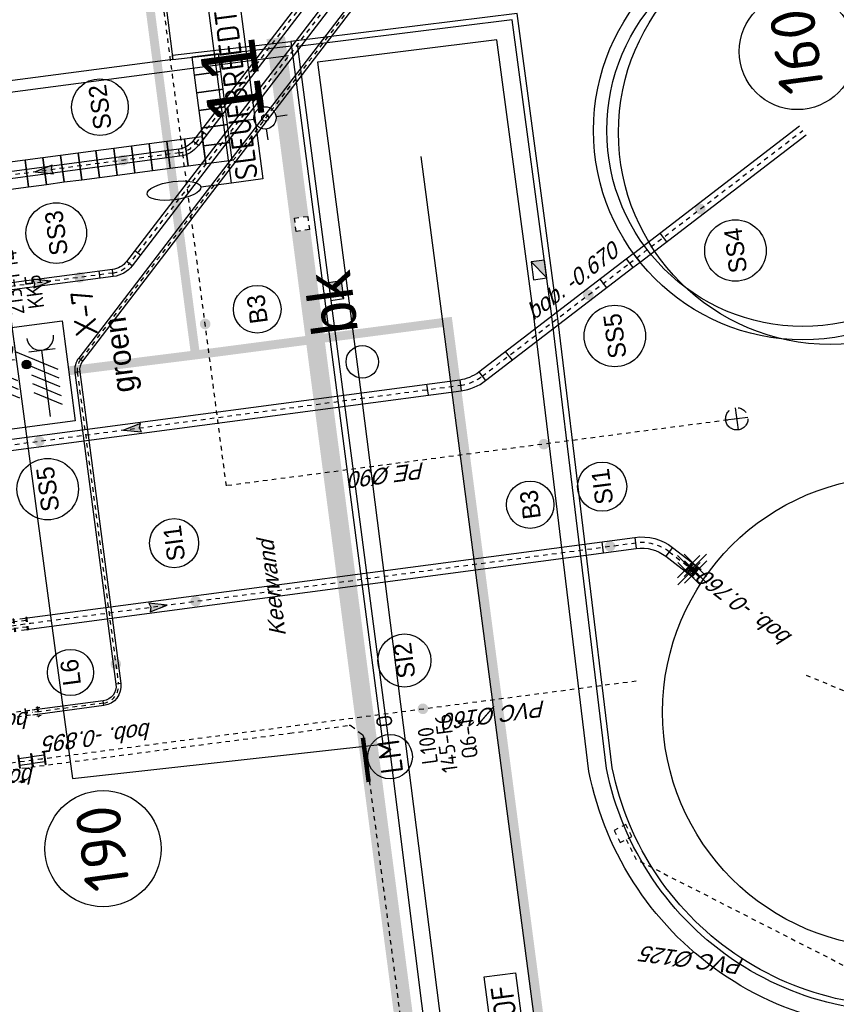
# Model space of a CAD drawing. Header units: metres. Extents: x 118052 to 118564, y 454784 to 455719.
# Tile 67 of 160: x 118256 to 118274, y 455247 to 455269. Entities that reach past the tile are written whole.
import ezdxf
from ezdxf.enums import TextEntityAlignment as Align

# ---------------------------------------------------------------- set-up
doc = ezdxf.new("R2010")
doc.units = ezdxf.units.M
doc.header["$LTSCALE"] = 0.5
doc.header["$PDMODE"] = 3
doc.header["$PDSIZE"] = 0.25
for name, pattern in [('AM_ISO08W050', [18, 12, -1.5, 3, -1.5]), ('CENTER', [2, 1.25, -0.25, 0.25, -0.25]), ('DASHED', [19.05, 12.7, -6.35]), ('HIDDEN2', [4.7625, 3.175, -1.5875]), ('Tauw_L_Center2', [6.499, 4, -0.833, 0.833, -0.833]), ('Tauw_L_Center3', [4.338, 2.66, -0.556, 0.556, -0.566]), ('Tauw_Stramien', [13, 8, -1.67, 1.66, -1.67])]:
    doc.linetypes.add(name, pattern=pattern)
for name, color, linetype in [('0H', 6, 'CENTER'), ('0Hu1', 6, 'Continuous'), ('_gebouwen', 7, 'Continuous'), ('_grastegel 40x60', 252, 'Continuous'), ('_molgoot', 7, 'Continuous'), ('_ob10', 7, 'Continuous'), ('_straatkolk', 7, 'Continuous'), ('_tb13', 7, 'Continuous'), ('A06-001-01', 7, 'Continuous'), ('BHV plan', 7, 'Continuous'), ('EL6221--', 6, 'Continuous'), ('EL6222--', 6, 'Continuous'), ('EL6312--', 6, 'Continuous'), ('EL_N_A_EB00----REVISIE~-_-----', 1, 'Continuous'), ('GRAAFWERKZAAMHEDEN', 6, 'Continuous'), ('KABELLOOP', 6, 'Continuous'), ('Koningsstal VIEUWPORT', 254, 'Continuous'), ('LBH-COLASIT', 6, 'HIDDEN2'), ('M01', 6, 'Continuous'), ('ME_N_D_EB00----hollandia~-_-----', 135, 'Continuous'), ('MOF', 6, 'Continuous'), ('TOPOD25', 6, 'Continuous'), ('ZU_B_-_AL999---LR_pvc125_sdr00__18_^200~N_-----', 1, 'Continuous'), ('ZU_B_-_EL995---LO_pvc125_sdr00~H_-----', 1, 'Tauw_L_Center2'), ('ZU_B_-_EL995---LR_pvc125_vbr11~H_-----', 1, 'Tauw_L_Center2'), ('ZU_N_-_AB00--E-BETON__18_^200~-_-----', 7, 'Continuous'), ('ZU_N_-_AL999---LB_PE-90_sdr00__18_^200~-_-----', 7, 'Continuous'), ('ZU_N_-_AL999---LB_PE-90_sdr00__20_^200~M_-----', 7, 'Continuous'), ('ZU_N_-_AL999---LK_pvc125_sdr34__18_^200~-_-----', 7, 'Continuous'), ('ZU_N_-_AL999---LL_PE-110_pgr17__18_^200~N_-----', 7, 'Continuous'), ('ZU_N_-_AL999---LL_PE-110_pgr17__20_^200~M_-----', 7, 'Continuous'), ('ZU_N_-_AL999---LL_pvc250_zgr34__18_^200~N_-----', 7, 'Continuous'), ('ZU_N_-_AL999---LL_pvc250_zgr34__20_^200~M_-----', 7, 'Continuous'), ('ZU_N_-_AL999---LSIpvc160_sdr34__18_^200~-_-----', 7, 'Continuous'), ('ZU_N_-_AL999---LSIpvc160_sdr34__18_^200~N_-----', 7, 'Continuous'), ('ZU_N_-_AL999---LSIpvc160_sdr34__20_^200~M_-----', 7, 'Continuous'), ('ZU_N_-_AL999---LSSpvc160_pgr34__20_^200~M_-----', 7, 'Continuous'), ('ZU_N_-_AL999---LSSpvc160_vgr11__20_^200~M_-----', 7, 'Continuous'), ('ZU_N_-_EL999---LB_PE-90_sdr00~H_-----', 2, 'Tauw_L_Center2'), ('ZU_N_-_EL999---LK_pvc125_sdr34~H_-----', 2, 'Tauw_L_Center2'), ('ZU_N_-_EL999---LL_PE-110_pgr17~H_-----', 2, 'Tauw_L_Center2'), ('ZU_N_-_EL999---LL_PE-110_pgr17~W_-----', 15, 'Continuous'), ('ZU_N_-_EL999---LL_pvc250_pgr34~H_-----', 2, 'Tauw_L_Center2'), ('ZU_N_-_EL999---LL_pvc250_pgr34~W_-----', 2, 'Continuous'), ('ZU_N_-_EL999---LL_pvc250_zgr34~H_-----', 2, 'Tauw_L_Center2'), ('ZU_N_-_EL999---LL_pvc250_zgr34~W_-----', 2, 'Continuous'), ('ZU_N_-_EL999---LSipvc160_sdr34~H_-----', 2, 'Tauw_L_Center2'), ('ZU_N_-_EL999---LSSpvc160_pgr34~H_-----', 2, 'Tauw_L_Center2'), ('ZU_N_-_EL999---LSSpvc160_pgr34~W_-----', 8, 'Continuous'), ('ZU_N_-_EL999---LSSpvc160_vgr11~H_-----', 2, 'Tauw_L_Center2'), ('ZU_N_-_EL999---LSSpvc160_vgr11~W_-----', 8, 'Continuous'), ('ZU_N_-_EL999---SYM_HYDRANT~-_002--', 2, 'Tauw_L_Center2'), ('ZU_N_-_EL999---SYM_STRAATKOLK~-_----c', 7, 'Tauw_L_Center2'), ('ZU_N_-_JB00----ZME_tekst__25_^200~-_-----', 7, 'Continuous'), ('ZU_N_-_ML999---LB_PE-90_sdr00__20_^200~M_-----', 7, 'Continuous'), ('ZU_N_-_ML999---LL_PE-110_pgr17__20_^200~M_-----', 7, 'Continuous'), ('ZU_N_-_ML999---LL_pvc250_zgr34__20_^200~M_-----', 7, 'Continuous'), ('ZU_N_-_ML999---LS_pvc160_pgr34~-_-----', 7, 'Tauw_L_Center2'), ('ZU_N_-_ML999---LS_pvc160_zgr34~-_-----', 7, 'Tauw_L_Center3'), ('ZU_N_-_ML999---LSipvc160_pgr34~-_-----', 7, 'Tauw_L_Center3'), ('ZU_N_-_ML999---LSIpvc160_sdr34__20_^200~M_-----', 7, 'Continuous'), ('ZU_N_-_ML999---LSSpvc160_pgr34__20_^200~M_-----', 7, 'Continuous'), ('ZU_N_-_ML999---LSSpvc160_vgr11__20_^200~M_-----', 7, 'Continuous'), ('ZU_N_A_EL999---L__GY-AFSLUITER-125_pn10~W_-----', 8, 'Continuous'), ('ZU_N_A_HV02----molgoot ov betonstraatsteen~v_-----', 253, 'Continuous'), ('ZU_N_D_EB00--E-BETON~-_-----', 7, 'Continuous'), ('ZU_N_N_-B00----ONDERDEEL~C_-----', 7, 'Tauw_Stramien')]:
    doc.layers.add(name, color=color, linetype=linetype)
doc.layers.add('AM_7', color=6, linetype='AM_ISO08W050', lineweight=25)
doc.styles.add('BURO-018', font='Isocp.shx', dxfattribs={"height": 360})
doc.styles.add('BURO-025', font='Isocp.shx', dxfattribs={"height": 500})
doc.styles.add('ISOCPEUR', font='isocpeur.ttf', dxfattribs={"height": 2.5})
doc.styles.add('ROMANS', font='tcb_ltype.shx')
doc.styles.add('TAUW-ISOCP', font='tcb_isocp.shx')
doc.styles.add('tcb_isocp', font='tcb_isocp.shx')

# ---------------------------------------------------------------- blocks, each defined once
blk = doc.blocks.new('*U9')
at = {"layer": '_straatkolk'}
blk.add_hatch(color=256, dxfattribs=at).paths.add_polyline_path([(0.2, -0.15), (0.2, 0.15), (-0.2, -0.15)])
blk.add_lwpolyline([(0.2, -0.15), (0.2, 0.15), (-0.2, 0.15), (-0.2, -0.15)], close=True, dxfattribs=at)
blk.add_lwpolyline([(-0.2, -0.15), (0.2, 0.15)], dxfattribs=at)
blk = doc.blocks.new('meAF125T-Z')
for p, q in [((-200, 92), (-197, 95)), ((-200, -91), (-200, 92)), ((-197, -94), (-197, 95)), ((-181, 125), (-181, -125)), ((-177, 79), (-148, 70)), ((-52, 70), (-23, 79)), ((-19, 125), (-3, 125)), ((-19, -125), (-19, 125)), ((-3, 125), (-3, 95)), ((-3, 95), (0, 92)), ((-3, 95), (-3, -94)), ((0, 92), (0, -91)), ((-197, -94), (-200, -91)), ((-197, -125), (-197, -94)), ((-181, -125), (-197, -125)), ((-148, -70), (-177, -79)), ((-23, -79), (-52, -70)), ((-3, -125), (-19, -125)), ((0, -91), (-3, -94)), ((-3, -94), (-3, -125))]:
    blk.add_line(p, q)
at = {"linetype": 'Continuous'}
for p, q in [((-181, 125), (-197, 125)), ((-197, 95), (-197, 125)), ((-148, 0), (-148, 70)), ((-148, 0), (-148, -70)), ((-52, 0), (-52, 70)), ((-52, 0), (-52, -70))]:
    blk.add_line(p, q, dxfattribs=at)
blk.add_lwpolyline([(-115, 15), (-85, 15), (-85, -15), (-115, -15)], close=True, dxfattribs=at)
for centre, start, end in [((-175, 85), 180, 254.3205), ((-25, 85), 285.6795, 0), ((-175, -85), 105.6795, 180), ((-25, -85), 0, 74.3205)]:
    blk.add_arc(centre, 6, start, end)
for centre, radius, start, end in [((-100, 70), 47.5, 0, 180), ((-100, 0), 42.9, 79.9391, 199.9391), ((-100, 0), 42.9, 319.9391, 79.9391), ((-100, -70), 47.5, 180, 0), ((-100, 0), 42.9, 199.9391, 319.9391)]:
    blk.add_arc(centre, radius, start, end, dxfattribs=at)
for p in [(-200, 0), (-100, 118), (0, 0), (-100, -117)]:
    blk.add_point(p, dxfattribs=at)
blk = doc.blocks.new('M01')
for points in [[(0, 0.5), (0, 1)], [(-1, 0), (-0.5, 0)], [(0.5, 0), (1, 0)], [(0, -0.5), (0, -1)]]:
    blk.add_lwpolyline(points)
for radius in [0.5, 0.15]:
    blk.add_circle((0, 0), radius)
blk = doc.blocks.new('66')
at = {"linetype": 'Continuous'}
blk.add_circle((0, 0), 0.365, dxfattribs=at)
at = {"linetype": 'Continuous', "style": 'ROMANS'}
blk.add_text('bk', height=1, dxfattribs=at).set_placement((0.683, 0))
blk = doc.blocks.new('M150600')
for p, q in [((-150, 142.5), (-150, -142.5)), ((-131, 142.5), (-150, 142.5)), ((-131, 142.5), (-131, -142.5)), ((-131, 75), (140.5, 75)), ((140.5, 142.5), (140.5, -142.5)), ((159.5, 142.5), (140.5, 142.5)), ((159.5, 142.5), (159.5, -142.5)), ((431, 75), (159.5, 75)), ((431, 142.5), (431, -142.5)), ((450, 142.5), (431, 142.5)), ((450, 142.5), (450, -142.5)), ((-131, -142.5), (-150, -142.5)), ((-131, -75), (140.5, -75)), ((159.5, -142.5), (140.5, -142.5)), ((431, -75), (159.5, -75)), ((450, -142.5), (431, -142.5))]:
    blk.add_line(p, q)
blk = doc.blocks.new('knie90-DN25la')
at = {"color": 0, "linetype": 'ByBlock'}
for p, q in [((18, 14), (-18, 14)), ((0, -39), (0, 32))]:
    blk.add_line(p, q, dxfattribs=at)
for p, q in [((-17, -30), (-17, 7)), ((17, -30), (17, 7)), ((-1, -30), (-18, -30)), ((-18, -39), (-18, -30)), ((18, -39), (-18, -39)), ((-1, -39), (-1, -5)), ((1, -39), (1, -5)), ((18, -30), (1, -30)), ((18, -39), (18, -30))]:
    blk.add_line(p, q)
for radius in [18.2, 16.9]:
    blk.add_circle((0, 14), radius)
blk = doc.blocks.new('slibverwerkingsgebouw')
blk.add_circle((50, 400), 25)
at = {"layer": '0H'}
for p, q in [((499, 1821), (500, -150)), ((3549, 1411), (3550, -267))]:
    blk.add_line(p, q, dxfattribs=at)
at = {"layer": 'AM_7'}
blk.add_line((50, 400), (46, 5452), dxfattribs=at)
at = {"layer": 'LBH-COLASIT'}
for p, q in [((1501, -149), (1501, 354)), ((1611, -149), (1611, 354)), ((1451, 148), (1451, 154)), ((1661, 154), (1451, 154)), ((1661, 148), (1451, 148)), ((1661, 148), (1661, 154)), ((1666, -116), (1446, -117)), ((1446, -132), (1446, -117)), ((1666, -131), (1446, -132)), ((1466, -187), (1466, -89)), ((1556, -156), (1556, -26)), ((1646, -184), (1646, -90)), ((1666, -131), (1666, -116))]:
    blk.add_line(p, q, dxfattribs=at)
at = {"layer": '0H', "color": 1, "linetype": 'CENTER', "rotation": 270.0390618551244}
blk.add_blockref('M150600', (3550, 302), dxfattribs=at)
at = {"layer": '0Hu1', "color": 1, "linetype": 'CENTER', "rotation": 180.0390652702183}
blk.add_blockref('knie90-DN25la', (50, 414), dxfattribs=at)
at = {"layer": '0Hu1', "rotation": 270.0390618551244}
blk.add_blockref('M150600', (500, 300), dxfattribs=at)
blk = doc.blocks.new('zuhydrt1')
for p, q in [((0, -0.5), (0, 0.504)), ((-0.5, 0), (0.5, 0))]:
    blk.add_line(p, q)
at = {"color": 15}
blk.add_line((0, -0.5), (0, -0.5), dxfattribs=at)
blk.add_line((0, -0.5), (0, -0.5), dxfattribs=at)
blk.add_circle((0, 0), 0.5)
blk = doc.blocks.new('E00416')
at = {"color": 0, "linetype": 'Continuous'}
for p, q in [((-3, 7.98), (-3, 5.48)), ((-3, 6.73), (1.5, 4.13)), ((-1.5, 6.5), (1.5, 6.5)), ((0, 1), (0, 6.5)), ((1.5, 3.13), (-1.5, 4.87)), ((1.5, 2.13), (-1.5, 3.87))]:
    blk.add_line(p, q, dxfattribs=at)
at = {"color": 0, "linetype": 'Continuous', "const_width": 0.5}
blk.add_lwpolyline([(-1.68, 5.12, 1), (-2.18, 5.12, 1)], format="xyb", close=True, dxfattribs=at)
at = {"color": 0, "linetype": 'Continuous'}
blk.add_circle((-1.93, 5.12), 0.5, dxfattribs=at)
blk.add_arc((0, 8), 1.5, 180, 0, dxfattribs=at)
at = {"color": 0, "linetype": 'Continuous', "style": 'BURO-018', "flags": 1}
blk.add_attdef('E_MATCODE', text='', height=1.8, rotation=262.5837, dxfattribs=at).set_placement((-436086809.67, 176092602.94), align=Align.MIDDLE)
at = {"color": 0, "linetype": 'Continuous', "style": 'BURO-018'}
for tag, p in [('E_GKAST', (0, 13)), ('E_GROEP', (0, 10)), ('E_SGROEP', (4.5, 10))]:
    blk.add_attdef(tag, text='', height=1.8, dxfattribs=at).set_placement(p, align=Align.MIDDLE)
at = {"color": 0, "linetype": 'Continuous', "style": 'BURO-018', "flags": 1}
blk.add_attdef('E_VERMCODE', text='', height=1.8, dxfattribs=at).set_placement((13, 10), align=Align.MIDDLE)
blk = doc.blocks.new('111304D')
at = {"color": 0, "linetype": 'Continuous'}
for p, q in [((-3, 9.98), (-3, 7.48)), ((-3, 8.73), (1.5, 6.13)), ((-1.5, 8.5), (1.5, 8.5)), ((0, 1), (0, 8.5)), ((1.5, 5.13), (-1.5, 6.87)), ((1.5, 4.13), (-1.5, 5.87)), ((1.5, 3.13), (-1.5, 4.87)), ((1.5, 2.13), (-1.5, 3.87))]:
    blk.add_line(p, q, dxfattribs=at)
at = {"color": 0, "linetype": 'Continuous', "const_width": 0.5}
blk.add_lwpolyline([(-1.68, 7.12, 1), (-2.18, 7.12, 1)], format="xyb", close=True, dxfattribs=at)
at = {"color": 0, "linetype": 'Continuous'}
blk.add_circle((-1.93, 7.12), 0.5, dxfattribs=at)
blk.add_arc((0, 10), 1.5, 180, 0, dxfattribs=at)
at = {"color": 0, "linetype": 'Continuous', "style": 'BURO-018', "flags": 1}
blk.add_attdef('E_MATCODE', text='', height=1.8, rotation=262.5837, dxfattribs=at).set_placement((-436086809.67, 176092602.94), align=Align.MIDDLE)
at = {"color": 0, "linetype": 'Continuous', "style": 'BURO-018'}
for tag, p in [('E_GKAST', (0, 15.5)), ('E_GROEP', (0, 12.5)), ('E_SGROEP', (4.5, 12.5))]:
    blk.add_attdef(tag, text='', height=1.8, dxfattribs=at).set_placement(p, align=Align.MIDDLE)
at = {"color": 0, "linetype": 'Continuous', "style": 'BURO-018', "flags": 1}
blk.add_attdef('E_VERMCODE', text='', height=1.8, dxfattribs=at).set_placement((13, 12.5), align=Align.MIDDLE)
blk = doc.blocks.new('E00172')
at = {"color": 0, "linetype": 'Continuous', "const_width": 0.5}
blk.add_lwpolyline([(-2.5, 0.75), (2.5, 0.75)], dxfattribs=at)
at = {"color": 0, "linetype": 'Continuous'}
blk.add_circle((0, 3.5), 2.5, dxfattribs=at)
at = {"color": 0, "linetype": 'Continuous', "style": 'BURO-018'}
for tag, p in [('E_GKAST', (0, 11.5)), ('E_GROEP', (0, 8.5)), ('E_SGROEP', (4.5, 8.5)), ('E_ARMCODE', (0, 3.5)), ('E_SLET', (4.5, 2.5))]:
    blk.add_attdef(tag, text='', height=1.8, dxfattribs=at).set_placement(p, align=Align.MIDDLE)
blk = doc.blocks.new('A$C051E189E')
at = {"layer": 'EL6221--'}
blk.add_lwpolyline([(62258, -66190), (64521, -66190), (64521, -68371), (62258, -68371)], close=True, dxfattribs=at)
ref = blk.add_blockref('111304D', (62229, -67837), dxfattribs=dict(at, xscale=200, yscale=200, zscale=200, rotation=270.0000221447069))
ref.add_attrib('E_GROEP', 'KK5', dxfattribs={"layer": '0', "color": 1, "linetype": 'Continuous', "height": 360, "rotation": 0, "style": 'BURO-018'}).set_placement((65251, -67837), align=Align.MIDDLE)
ref.add_attrib('E_GKAST', 'L200', dxfattribs={"layer": '0', "color": 1, "linetype": 'Continuous', "height": 360, "rotation": 0, "style": 'BURO-018'}).set_placement((65329, -66920), align=Align.MIDDLE)
ref.add_attrib('E_SGROEP', '213-F14', dxfattribs={"layer": '0', "color": 1, "linetype": 'Continuous', "height": 360, "rotation": 0, "style": 'BURO-018'}).set_placement((65516, -67378), align=Align.MIDDLE)
at = {"layer": 'EL6222--', "xscale": 200, "yscale": 200, "zscale": 200, "rotation": 270.0000221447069}
blk.add_blockref('E00416', (62497, -66901), dxfattribs=at)
at = {"layer": 'EL6312--'}
ref = blk.add_blockref('E00172', (53865, -73699), dxfattribs=dict(at, xscale=200, yscale=200, zscale=200, rotation=179.9226929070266))
ref.add_attrib('E_ARMCODE', 'LM', dxfattribs={"layer": '0', "color": 2, "linetype": 'Continuous', "height": 500, "style": 'BURO-025'}).set_placement((53864, -74399), align=Align.MIDDLE)
ref.add_attrib('E_SLET', 'O', dxfattribs={"layer": '0', "color": 1, "linetype": 'Continuous', "height": 360, "style": 'BURO-018'}).set_placement((54672, -74372), align=Align.MIDDLE)
ref.add_attrib('E_GROEP', '145-F6', dxfattribs={"layer": '0', "color": 1, "linetype": 'Continuous', "height": 360, "style": 'BURO-018'}).set_placement((54001, -75688), align=Align.MIDDLE)
ref.add_attrib('E_GKAST', 'L100', dxfattribs={"layer": '0', "color": 1, "linetype": 'Continuous', "height": 360, "style": 'BURO-018'}).set_placement((54000, -75267), align=Align.MIDDLE)
ref.add_attrib('E_SGROEP', 'Q6-1', dxfattribs={"layer": '0', "color": 1, "linetype": 'Continuous', "height": 360, "style": 'BURO-018'}).set_placement((54039, -76179), align=Align.MIDDLE)
at = {"layer": 'EL6221--', "color": 2, "style": 'BURO-025'}
blk.add_text('X-7', height=500, dxfattribs=at).set_placement((64114, -69131))
blk = doc.blocks.new('A$C6DFC50BF')
at = {"layer": 'GRAAFWERKZAAMHEDEN'}
blk.add_line((67093, -72542), (67093, -71849), dxfattribs=at)
blk.add_lwpolyline([(67093, -72542), (74516, -72542), (74516, -73256), (67093, -73256)], close=True, dxfattribs=at)
blk.add_ellipse((67093, -71240), major_axis=(0, 609), ratio=0.337157, dxfattribs=at)
at = {"layer": 'KABELLOOP', "linetype": 'DASHED', "const_width": 200}
for points in [[(63390, -68371), (63373, -71240), (79918, -71240)], [(63373, -71240), (63373, -76956), (45564, -76956), (45564, -85716)]]:
    blk.add_lwpolyline(points, dxfattribs=at)
at = {"layer": 'MOF'}
blk.add_lwpolyline([(46331, -75849), (48691, -75849), (48691, -76563), (46331, -76563)], close=True, dxfattribs=at)
at = {"layer": 'GRAAFWERKZAAMHEDEN', "color": 2, "style": 'BURO-025'}
blk.add_text('SLEUFBREEDTE=600mm', height=500, rotation=359.9837, dxfattribs=at).set_placement((67127, -73152))
at = {"layer": 'MOF', "color": 2, "style": 'BURO-025'}
blk.add_text('1x MOF', height=500, rotation=359.9837, dxfattribs=at).set_placement((46476, -76459))
blk = doc.blocks.new('zustrmr')
at = {"color": 0}
blk.add_line((1, 0.24), (0, 0), dxfattribs=at)
for p, q in [((0, 0), (1, -0.24)), ((0.92, 0), (1, 0.24)), ((1, -0.24), (0.92, 0))]:
    blk.add_line(p, q)
for points in [[(0, 0), (1, 0.24), (0.92, 0)], [(0, 0), (1, -0.24), (0.92, 0)]]:
    blk.add_solid(points, dxfattribs=at)
blk = doc.blocks.new('Leidingen')
at = {"layer": 'ZU_N_A_HV02----molgoot ov betonstraatsteen~v_-----'}
h = blk.add_hatch(dxfattribs=at)
h.set_pattern_fill('BRICK', color=256, scale=33.07086, angle=-97.41631)
h.set_pattern_definition([(360, (-240156.5, 6213.15), (9e-14, 210), []), (90, (-240156.5, 6213.15), (-420, 2e-13), [210, -210]), (90, (-239946.5, 6213.15), (-420, 2e-13), [-210, 210])])
h.paths.add_polyline_path([(-196401.1, -13991.2), (-196101.1, -13991.3), (-196101.2, -14309.4), (-192035.3, -14311), (-192035.3, -13891), (-228507.9, -13876.9), (-228508.1, -14296.9), (-217823.1, -14301), (-217823, -13974.5), (-217523, -13974.7), (-217523.1, -14301.1), (-196401.2, -14309.3)])
at = {"layer": 'ZU_B_-_EL995---LO_pvc125_sdr00~H_-----'}
blk.add_lwpolyline([(-207549.2, 1498.8), (-207549.2, -12384.9)], dxfattribs=at)
at = {"layer": 'ZU_B_-_EL995---LR_pvc125_vbr11~H_-----'}
blk.add_lwpolyline([(-207549.2, -12384.9), (-207549.2, -13725.8, -0.1972934), (-207567.8, -13771.2), (-207790.6, -13996.8, -0.2005323), (-207836.5, -14016), (-217523, -14016)], format="xyb", dxfattribs=at)
at = {"layer": 'ZU_N_-_EL999---LB_PE-90_sdr00~H_-----'}
blk.add_lwpolyline([(-201858.8, -23250.3), (-201858.8, -11695.8), (-184489.4, -11695.8), (-184491.2, 7068.1)], dxfattribs=at)
at = {"layer": 'ZU_N_-_EL999---LK_pvc125_sdr34~H_-----', "flags": 128}
blk.add_lwpolyline([(-210897.3, -19558.3), (-211133, -19641.5), (-211368.8, -19724.7), (-214726.3, -24604.6), (-214726.3, -25512.4)], dxfattribs=at)
at = {"layer": 'ZU_N_-_EL999---LL_PE-110_pgr17~H_-----'}
blk.add_lwpolyline([(-183781.8, -30989.7), (-189811.5, -30990.3, -0.4142136), (-190196.6, -30605.3), (-190197.8, -17380.6, 0.1993102), (-190311, -17107.9), (-198624, -8821.9, 0.1986671), (-198896.1, -8709.6), (-205952.2, -8714.4, -0.4140063), (-206337.5, -8329.9), (-206339.7, -6716.3)], format="xyb", dxfattribs=at)
at = {"layer": 'ZU_N_-_EL999---LL_PE-110_pgr17~W_-----', "linetype": 'Continuous'}
for p, q in [((-206392.5, -8330), (-206282.5, -8329.9)), ((-205952.2, -8769.4), (-205952.2, -8659.4)), ((-198896, -8764.6), (-198896.1, -8654.6)), ((-198662.9, -8860.9), (-198585.2, -8783))]:
    blk.add_line(p, q, dxfattribs=at)
at = {"layer": 'ZU_N_-_EL999---LL_PE-110_pgr17~W_-----'}
for points in [[(-183722.9, -31044.7), (-189811.5, -31045.3, -0.4142136), (-190251.6, -30605.3), (-190252.8, -17380.6, 0.1993102), (-190349.9, -17146.9), (-198662.9, -8860.9, 0.1986671), (-198896, -8764.6), (-205952.2, -8769.4, -0.4140063), (-206392.5, -8330), (-206394.7, -6716.4)], [(-183722.9, -30934.7), (-189811.5, -30935.3, -0.4142136), (-190141.6, -30605.3), (-190142.8, -17380.6, 0.1993102), (-190272.2, -17069), (-198585.2, -8783, 0.1986671), (-198896.1, -8654.6), (-205952.2, -8659.4, -0.4140063), (-206282.5, -8329.9), (-206284.7, -6716.2)]]:
    blk.add_lwpolyline(points, format="xyb", dxfattribs=at)
at = {"layer": 'ZU_N_-_EL999---LL_pvc250_pgr34~H_-----'}
blk.add_lwpolyline([(-204345.7, -6713.3), (-204323.1, -20636.1, -0.1993102), (-204621.8, -21358.9), (-205192.1, -21929.3)], format="xyb", dxfattribs=at)
at = {"layer": 'ZU_N_-_EL999---LL_pvc250_pgr34~W_-----', "linetype": 'Continuous'}
for p, q in [((-204199.3, -19885.9), (-204449.3, -19886.3)), ((-204198.1, -20635.9), (-204448.1, -20636.3)), ((-204533.4, -21447.3), (-204710.2, -21270.6)), ((-205063.6, -21977.7), (-205240.4, -21800.9))]:
    blk.add_line(p, q, dxfattribs=at)
at = {"layer": 'ZU_N_-_EL999---LL_pvc250_pgr34~W_-----'}
for points in [[(-204470.7, -6713.5), (-204448.1, -20636.3, -0.1993102), (-204710.2, -21270.6), (-205280.5, -21841)], [(-204220.7, -6713.1), (-204198.1, -20635.9, -0.1993102), (-204533.4, -21447.3), (-205103.7, -22017.7)]]:
    blk.add_lwpolyline(points, format="xyb", dxfattribs=at)
at = {"layer": 'ZU_N_-_EL999---LL_pvc250_zgr34~H_-----'}
blk.add_lwpolyline([(-200321.2, -6710.6), (-200304.2, -17200.3, 0.1312551), (-200167.5, -17708.7), (-198082.6, -21319.3), (-197982.6, -21492.5)], format="xyb", dxfattribs=at)
blk.add_lwpolyline([(-197982.6, -21492.5), (-195632.3, -25562.7)], dxfattribs=at)
at = {"layer": 'ZU_N_-_EL999---LL_pvc250_zgr34~W_-----', "linetype": 'Continuous'}
for p, q in [((-200180.4, -16450.1), (-200430.4, -16450.5)), ((-200179.2, -17200.1), (-200429.2, -17200.5)), ((-200059.2, -17646.1), (-200275.7, -17771.2)), ((-199684.2, -18295.6), (-199900.7, -18420.7)), ((-198349.4, -20607.3), (-198565.9, -20732.3)), ((-197974.3, -21256.8), (-198190.8, -21381.8)), ((-197874.3, -21430), (-198090.8, -21555)), ((-197499.3, -22079.5), (-197715.8, -22204.5))]:
    blk.add_line(p, q, dxfattribs=at)
at = {"layer": 'ZU_N_-_EL999---LL_pvc250_zgr34~W_-----'}
for points in [[(-200446.2, -6710.8), (-200429.2, -17200.5, 0.1312551), (-200275.7, -17771.2), (-198190.8, -21381.8), (-198090.8, -21555), (-198090, -21556.4)], [(-200196.2, -6710.4), (-200179.2, -17200.1, 0.1312551), (-200059.2, -17646.1), (-197974.3, -21256.8), (-197874.3, -21430), (-197873.5, -21431.4)]]:
    blk.add_lwpolyline(points, format="xyb", dxfattribs=at)
for points in [[(-197873.5, -21431.4), (-195524.1, -25500.1)], [(-198090, -21556.4), (-195740.6, -25625.2)]]:
    blk.add_lwpolyline(points, dxfattribs=at)
at = {"layer": 'ZU_N_-_EL999---LSipvc160_sdr34~H_-----'}
blk.add_lwpolyline([(-207395.7, -6715.4), (-207395.7, -20264.9)], dxfattribs=at)
at = {"layer": 'ZU_N_-_EL999---LSSpvc160_pgr34~H_-----'}
blk.add_lwpolyline([(-190632.3, -25562.3), (-190632.9, -16405.8, 0.1990732), (-190797.2, -16009.6), (-196629.3, -10185.4, -0.1989124), (-196793.6, -9789.6), (-196795.8, -6573.8)], format="xyb", dxfattribs=at)
at = {"layer": 'ZU_N_-_EL999---LSSpvc160_pgr34~W_-----', "linetype": 'Continuous'}
for p, q in [((-196873.8, -9489.6), (-196713.8, -9489.5)), ((-196873.6, -9789.6), (-196713.6, -9789.5)), ((-196685.8, -10242), (-196572.8, -10128.8)), ((-196473.5, -10454), (-196360.5, -10340.8))]:
    blk.add_line(p, q, dxfattribs=at)
at = {"layer": 'ZU_N_-_EL999---LSSpvc160_pgr34~W_-----'}
for points in [[(-190712.3, -25562.3), (-190712.9, -16405.8, 0.1990732), (-190853.7, -16066.2), (-196685.8, -10242, -0.1989124), (-196873.6, -9789.6), (-196875.8, -6573.8)], [(-190552.3, -25562.3), (-190552.9, -16405.8, 0.1990732), (-190740.6, -15953), (-196572.8, -10128.8, -0.1989124), (-196713.6, -9789.5), (-196715.8, -6573.7)]]:
    blk.add_lwpolyline(points, format="xyb", dxfattribs=at)
at = {"layer": 'ZU_N_-_EL999---LSSpvc160_vgr11~H_-----'}
blk.add_lwpolyline([(-180150.7, -15225.8), (-190698.6, -15226.4, -0.1989124), (-191094.6, -15062.4), (-194146.4, -12011.1, -0.1985063), (-194310.4, -11616), (-194318, -6919.8)], format="xyb", dxfattribs=at)
at = {"layer": 'ZU_N_-_EL999---LSSpvc160_vgr11~W_-----', "linetype": 'Continuous'}
for p, q in [((-194390.9, -11316.1), (-194230.9, -11315.9)), ((-194390.4, -11616.1), (-194230.4, -11615.9)), ((-194202.9, -12067.7), (-194089.8, -11954.5)), ((-193990.8, -12279.8), (-193877.6, -12166.6))]:
    blk.add_line(p, q, dxfattribs=at)
at = {"layer": 'ZU_N_-_EL999---LSSpvc160_vgr11~W_-----'}
for points in [[(-164770.3, -15304.8), (-190698.6, -15306.4, -0.1989124), (-191151.2, -15119), (-194202.9, -12067.7, -0.1985063), (-194390.4, -11616.1), (-194398.4, -6706.5)], [(-164770.3, -15144.8), (-190698.6, -15146.4, -0.1989124), (-191038.1, -15005.9), (-194089.8, -11954.5, -0.1985063), (-194230.4, -11615.9), (-194238.4, -6706.4)]]:
    blk.add_lwpolyline(points, format="xyb", dxfattribs=at)
at = {"layer": 'ZU_N_-_EL999---SYM_STRAATKOLK~-_----c', "lineweight": -3}
for points in [[(-196401.1, -13991.2), (-196101.1, -13991.3), (-196101.2, -14291.3), (-196401.2, -14291.2)], [(-210847.3, -19699.8), (-210564.4, -19599.9), (-210664.3, -19317), (-210947.2, -19416.8)]]:
    blk.add_lwpolyline(points, close=True, dxfattribs=at)
at = {"layer": 'ZU_N_-_ML999---LB_PE-90_sdr00__20_^200~M_-----', "flags": 128}
for points in [[(-198195.9, -11695.8, 0, 0, 0), (-198213.3, -11577, 0, 91.8, 0), (-198212, -11586.1, 91.8, 169.7, 0), (-198208.2, -11611.8, 169.7, 221.7, 0), (-198202.6, -11650.3, 221.7, 240, 0), (-198195.9, -11695.8, 240, 221.7, 0), (-198189.2, -11741.2, 221.7, 169.7, 0), (-198183.6, -11779.7, 169.7, 91.8, 0), (-198179.8, -11805.4, 91.8, 0, 0), (-198178.5, -11814.5, 0, 0, 0), (-198195.9, -11695.8, 0, 0, 0), (-198097.2, -12367.6, 0, 0, 0)], [(-201858.8, -18883.3, 0, 0, 0), (-201746.2, -18924.7, 0, 91.8, 0), (-201754.7, -18921.5, 91.8, 169.7, 0), (-201779.1, -18912.6, 169.7, 221.7, 0), (-201815.7, -18899.1, 221.7, 240, 0), (-201858.8, -18883.3, 240, 221.7, 0), (-201901.9, -18867.4, 221.7, 169.7, 0), (-201938.4, -18854, 169.7, 91.8, 0), (-201962.8, -18845, 91.8, 0, 0), (-201971.4, -18841.9, 0, 0, 0), (-201858.8, -18883.3, 0, 0, 0), (-202668.1, -18585.8, 0, 0, 0)]]:
    blk.add_lwpolyline(points, format="xyseb", dxfattribs=at)
at = {"layer": 'ZU_N_-_ML999---LB_PE-90_sdr00__20_^200~M_-----'}
for centre, radius in [((-198019.4, -12897.6), 535.6), ((-203167, -18402.3), 531.6)]:
    blk.add_circle(centre, radius, dxfattribs=at)
at = {"layer": 'ZU_N_-_ML999---LL_PE-110_pgr17__20_^200~M_-----', "flags": 128}
blk.add_lwpolyline([(-205503.4, -8714.1, 0, 0, 0), (-205497.1, -8833.9, 0, 91.8, 0), (-205497.5, -8824.8, 91.8, 169.7, 0), (-205498.9, -8798.8, 169.7, 221.7, 0), (-205501, -8760, 221.7, 240, 0), (-205503.4, -8714.1, 240, 221.7, 0), (-205505.8, -8668.3, 221.7, 169.7, 0), (-205507.8, -8629.4, 169.7, 91.8, 0), (-205509.2, -8603.4, 91.8, 0, 0), (-205509.7, -8594.3, 0, 0, 0), (-205503.4, -8714.1, 0, 0, 0), (-205530.4, -8199, 0, 0, 0)], format="xyseb", dxfattribs=at)
at = {"layer": 'ZU_N_-_ML999---LL_PE-110_pgr17__20_^200~M_-----'}
blk.add_circle((-205557.5, -7682.1), 517.6, dxfattribs=at)
at = {"layer": 'ZU_N_-_ML999---LL_pvc250_zgr34__20_^200~M_-----', "flags": 128}
for points in [[(-200319.7, -7662.7, 0, 0, 0), (-200199.8, -7657.6, 0, 91.8, 0), (-200208.9, -7658, 91.8, 169.7, 0), (-200234.9, -7659.1, 169.7, 221.7, 0), (-200273.8, -7660.8, 221.7, 240, 0), (-200319.7, -7662.7, 240, 221.7, 0), (-200365.5, -7664.7, 221.7, 169.7, 0), (-200404.4, -7666.3, 169.7, 91.8, 0), (-200430.4, -7667.4, 91.8, 0, 0), (-200439.5, -7667.8, 0, 0, 0), (-200319.7, -7662.7, 0, 0, 0), (-200722.2, -7679.8, 0, 0, 0)], [(-204339.3, -10674.4, 0, 0, 0), (-204456.3, -10701.1, 0, 91.8, 0), (-204447.3, -10699.1, 91.8, 169.7, 0), (-204422, -10693.3, 169.7, 221.7, 0), (-204384, -10684.6, 221.7, 240, 0), (-204339.3, -10674.4, 240, 221.7, 0), (-204294.5, -10664.2, 221.7, 169.7, 0), (-204256.5, -10655.5, 169.7, 91.8, 0), (-204231.2, -10649.8, 91.8, 0, 0), (-204222.3, -10647.7, 0, 0, 0), (-204339.3, -10674.4, 0, 0, 0), (-203521.1, -10487.7, 0, 0, 0)], [(-204324, -20057.7, 0, 0, 0), (-204444, -20057.7, 0, 91.8, 0), (-204434.9, -20057.7, 91.8, 169.7, 0), (-204408.9, -20057.7, 169.7, 221.7, 0), (-204369.9, -20057.7, 221.7, 240, 0), (-204324, -20057.7, 240, 221.7, 0), (-204278.1, -20057.7, 221.7, 169.7, 0), (-204239.1, -20057.7, 169.7, 91.8, 0), (-204213.2, -20057.7, 91.8, 0, 0), (-204204, -20057.7, 0, 0, 0), (-204324, -20057.7, 0, 0, 0), (-203525.7, -20057.7, 0, 0, 0)], [(-198666.3, -20308.4, 0, 0, 0), (-198557.8, -20257, 0, 91.8, 0), (-198566.1, -20260.9, 91.8, 169.7, 0), (-198589.6, -20272.1, 169.7, 221.7, 0), (-198624.8, -20288.7, 221.7, 240, 0), (-198666.3, -20308.4, 240, 221.7, 0), (-198707.8, -20328, 221.7, 169.7, 0), (-198743, -20344.7, 169.7, 91.8, 0), (-198766.5, -20355.8, 91.8, 0, 0), (-198774.7, -20359.8, 0, 0, 0), (-198666.3, -20308.4, 0, 0, 0), (-199035.5, -20483.3, 0, 0, 0)], [(-197083.5, -23049.5, 0, 0, 0), (-196982.7, -22984.4, 0, 91.8, 0), (-196990.3, -22989.4, 91.8, 169.7, 0), (-197012.2, -23003.5, 169.7, 221.7, 0), (-197044.9, -23024.6, 221.7, 240, 0), (-197083.5, -23049.5, 240, 221.7, 0), (-197122, -23074.4, 221.7, 169.7, 0), (-197154.8, -23095.5, 169.7, 91.8, 0), (-197176.6, -23109.6, 91.8, 0, 0), (-197184.3, -23114.6, 0, 0, 0), (-197083.5, -23049.5, 0, 0, 0), (-197529.6, -23337.5, 0, 0, 0)]]:
    blk.add_lwpolyline(points, format="xyseb", dxfattribs=at)
at = {"layer": 'ZU_N_-_ML999---LL_pvc250_zgr34__20_^200~M_-----'}
for centre, radius in [((-201411.5, -7709.1), 689.9), ((-202984, -10365.2), 550.9), ((-202974.8, -20057.7), 550.9), ((-199659.1, -20778.6), 689.9), ((-198109.3, -23711.7), 689.9)]:
    blk.add_circle(centre, radius, dxfattribs=at)
at = {"layer": 'ZU_N_-_ML999---LSIpvc160_sdr34__20_^200~M_-----', "flags": 128}
blk.add_lwpolyline([(-207395.7, -15419, 0, 0, 0), (-207512.3, -15447.1, 0, 91.8, 0), (-207503.5, -15445, 91.8, 169.7, 0), (-207478.2, -15438.9, 169.7, 221.7, 0), (-207440.3, -15429.8, 221.7, 240, 0), (-207395.7, -15419, 240, 221.7, 0), (-207351, -15408.3, 221.7, 169.7, 0), (-207313.2, -15399.2, 169.7, 91.8, 0), (-207287.9, -15393.1, 91.8, 0, 0), (-207279, -15391, 0, 0, 0), (-207395.7, -15419, 0, 0, 0), (-206845.3, -15286.6, 0, 0, 0)], format="xyseb", dxfattribs=at)
at = {"layer": 'ZU_N_-_ML999---LSIpvc160_sdr34__20_^200~M_-----'}
blk.add_circle((-206266.1, -15147.3), 595.8, dxfattribs=at)
at = {"layer": 'ZU_N_-_ML999---LSSpvc160_pgr34__20_^200~M_-----', "flags": 128}
blk.add_lwpolyline([(-196794.1, -9041.4, 0, 0, 0), (-196906.5, -9083.4, 0, 91.8, 0), (-196897.9, -9080.2, 91.8, 169.7, 0), (-196873.6, -9071.1, 169.7, 221.7, 0), (-196837.1, -9057.5, 221.7, 240, 0), (-196794.1, -9041.4, 240, 221.7, 0), (-196751.1, -9025.4, 221.7, 169.7, 0), (-196714.6, -9011.7, 169.7, 91.8, 0), (-196690.2, -9002.6, 91.8, 0, 0), (-196681.7, -8999.4, 0, 0, 0), (-196794.1, -9041.4, 0, 0, 0), (-196375.1, -8884.9, 0, 0, 0)], format="xyseb", dxfattribs=at)
at = {"layer": 'ZU_N_-_ML999---LSSpvc160_pgr34__20_^200~M_-----'}
blk.add_circle((-195738.3, -8647.1), 679.8, dxfattribs=at)
at = {"layer": 'ZU_N_-_ML999---LSSpvc160_vgr11__20_^200~M_-----', "flags": 128}
blk.add_lwpolyline([(-194312.5, -10348.3, 0, 0, 0), (-194427.7, -10381.6, 0, 91.8, 0), (-194419, -10379.1, 91.8, 169.7, 0), (-194394, -10371.9, 169.7, 221.7, 0), (-194356.6, -10361.1, 221.7, 240, 0), (-194312.5, -10348.3, 240, 221.7, 0), (-194268.3, -10335.6, 221.7, 169.7, 0), (-194230.9, -10324.8, 169.7, 91.8, 0), (-194206, -10317.6, 91.8, 0, 0), (-194197.2, -10315, 0, 0, 0), (-194312.5, -10348.3, 0, 0, 0), (-193673.8, -10163.9, 0, 0, 0)], format="xyseb", dxfattribs=at)
at = {"layer": 'ZU_N_-_ML999---LSSpvc160_vgr11__20_^200~M_-----'}
blk.add_circle((-193062.7, -9987.5), 636, dxfattribs=at)
at = {"layer": 'ZU_N_D_EB00--E-BETON~-_-----'}
for radius in [4700, 4400]:
    blk.add_circle((-195632.3, -25562.7), radius, dxfattribs=at)
at = {"layer": 'ZU_N_N_-B00----ONDERDEEL~C_-----'}
blk.add_line((-207766, -24047.5), (-209498.6, -27079.4), dxfattribs=at)
at = {"layer": 'EL_N_A_EB00----REVISIE~-_-----'}
for name in ['A$C051E189E', 'A$C6DFC50BF']:
    blk.add_blockref(name, (-262229.9, 59850.1), dxfattribs=at)
at = {"layer": 'M01'}
ref = blk.add_blockref('M01', (-193784.2, -13630.3), dxfattribs=dict(at, xscale=500.0000000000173, yscale=500.0000000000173, zscale=500.0000000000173, rotation=0.2803370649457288))
ref.add_attrib('TAG', '11', (-193784.2, -13630.3), dxfattribs={"layer": '0', "color": 81, "height": 1250, "rotation": 0.28034})
at = {"layer": 'ME_N_D_EB00----hollandia~-_-----'}
blk.add_blockref('slibverwerkingsgebouw', (-207895.7, -6715.7), dxfattribs=at)
at = {"layer": 'TOPOD25', "xscale": 1000.00000000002, "yscale": 1000.00000000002, "zscale": 1000.00000000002, "rotation": 0.2803370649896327}
blk.add_blockref('66', (-199497.1, -15082.3), dxfattribs=at)
at = {"layer": 'ZU_N_-_EL999---SYM_HYDRANT~-_002--', "xscale": 500.0000000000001, "yscale": 500.0000000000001, "zscale": 500.0000000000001, "rotation": 90.00000000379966}
blk.add_blockref('zuhydrt1', (-201858.3, -23250.3), dxfattribs=at)
at = {"layer": 'ZU_N_-_ML999---LS_pvc160_pgr34~-_-----', "xscale": 400.0000000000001, "yscale": 400.0000000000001, "zscale": 400.0000000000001, "rotation": 90.03906463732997}
blk.add_blockref('zustrmr', (-196794.5, -8386.7), dxfattribs=at)
at = {"layer": 'ZU_N_-_ML999---LS_pvc160_zgr34~-_-----'}
for p, xscale, yscale, zscale, rotation in [((-194315.7, -8354.8), 399.9999999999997, 399.9999999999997, 399.9999999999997, 270.0931367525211), ((-200317.8, -9566), 400, 400, 400, 270.0931367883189)]:
    blk.add_blockref('zustrmr', p, dxfattribs=dict(at, xscale=xscale, yscale=yscale, zscale=zscale, rotation=rotation))
at = {"layer": 'ZU_N_-_ML999---LSipvc160_pgr34~-_-----', "xscale": 399.9999999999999, "yscale": 399.9999999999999, "zscale": 399.9999999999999, "rotation": 90.0931367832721}
blk.add_blockref('zustrmr', (-204341.6, -10029.4), dxfattribs=at)
at = {"layer": 'ZU_N_A_EL999---L__GY-AFSLUITER-125_pn10~W_-----', "rotation": 225.0054402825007}
blk.add_blockref('meAF125T-Z', (-205149.7, -21887), dxfattribs=at)
at = {"layer": 'ZU_B_-_AL999---LR_pvc125_sdr00__18_^200~N_-----', "style": 'tcb_isocp', "oblique": 20.00024}
blk.add_text('bob. -0.570', height=360, rotation=90.00544, dxfattribs=at).set_placement((-207553.4, -6602.2))
at = {"layer": 'ZU_N_-_AB00--E-BETON__18_^200~-_-----', "style": 'TAUW-ISOCP', "oblique": 20.00024}
blk.add_text('Keerwand', height=360, dxfattribs=at).set_placement((-205367.2, -12584.5))
at = {"layer": 'ZU_N_-_AL999---LB_PE-90_sdr00__18_^200~-_-----', "style": 'TAUW-ISOCP', "oblique": 20.00024}
blk.add_text('PE %%12990', height=360, rotation=90, dxfattribs=at).set_placement((-201911.6, -16173.6))
at = {"layer": 'ZU_N_-_AL999---LB_PE-90_sdr00__20_^200~M_-----', "style": 'tcb_isocp'}
for p in [(-198019.4, -12897.6), (-203167, -18402.3)]:
    blk.add_text('B3', height=400, dxfattribs=at).set_placement(p, align=Align.MIDDLE)
at = {"layer": 'ZU_N_-_AL999---LK_pvc125_sdr34__18_^200~-_-----', "style": 'TAUW-ISOCP', "oblique": 20.00024}
blk.add_text('PVC %%129125', height=360, rotation=75, dxfattribs=at).set_placement((-213905.9, -21858.5))
at = {"layer": 'ZU_N_-_AL999---LL_PE-110_pgr17__18_^200~N_-----', "style": 'tcb_isocp', "oblique": 20.00024}
blk.add_text('bob. -0.870', height=360, rotation=90.07961, dxfattribs=at).set_placement((-206301.1, -6657.8))
at = {"layer": 'ZU_N_-_AL999---LL_PE-110_pgr17__20_^200~M_-----', "style": 'tcb_isocp'}
blk.add_text('L6', height=400, dxfattribs=at).set_placement((-205557.5, -7682.1), align=Align.MIDDLE)
at = {"layer": 'ZU_N_-_AL999---LL_pvc250_zgr34__18_^200~N_-----', "style": 'tcb_isocp', "oblique": 20.00024}
for s, rotation, p in [('bob. -0.670', 300.0036, (-199084.5, -19009.5)), ('bob. -0.760', 45.00544, (-206856.3, -23879.5))]:
    blk.add_text(s, height=360, rotation=rotation, dxfattribs=at).set_placement(p)
at = {"layer": 'ZU_N_-_AL999---LL_pvc250_zgr34__20_^200~M_-----', "style": 'tcb_isocp'}
for s, p in [('SS5', (-201411.5, -7709.1)), ('SI1', (-202984, -10365.2)), ('SI1', (-202974.8, -20057.7)), ('SS5', (-199659.1, -20778.6)), ('SS4', (-198109.3, -23711.7))]:
    blk.add_text(s, height=400, dxfattribs=at).set_placement(p, align=Align.MIDDLE)
at = {"layer": 'ZU_N_-_AL999---LSIpvc160_sdr34__18_^200~-_-----', "style": 'TAUW-ISOCP', "oblique": 20.00024}
blk.add_text('PVC %%129160', height=360, rotation=90, dxfattribs=at).set_placement((-207561.2, -18165.4))
at = {"layer": 'ZU_N_-_AL999---LSIpvc160_sdr34__18_^200~N_-----', "style": 'tcb_isocp', "oblique": 20.00024}
blk.add_text('bob. -0.895', height=360, rotation=90, dxfattribs=at).set_placement((-206902.8, -9330))
at = {"layer": 'ZU_N_-_AL999---LSIpvc160_sdr34__20_^200~M_-----', "style": 'tcb_isocp'}
blk.add_text('SI2', height=400, dxfattribs=at).set_placement((-206266.1, -15147.3), align=Align.MIDDLE)
at = {"layer": 'ZU_N_-_AL999---LSSpvc160_pgr34__20_^200~M_-----', "style": 'tcb_isocp'}
blk.add_text('SS3', height=400, dxfattribs=at).set_placement((-195738.3, -8647.1), align=Align.MIDDLE)
at = {"layer": 'ZU_N_-_AL999---LSSpvc160_vgr11__20_^200~M_-----', "style": 'tcb_isocp'}
blk.add_text('SS2', height=400, dxfattribs=at).set_placement((-193062.7, -9987.5), align=Align.MIDDLE)
at = {"layer": 'ZU_N_-_JB00----ZME_tekst__25_^200~-_-----', "style": 'TAUW-ISOCP'}
blk.add_text('groen', height=500, dxfattribs=at).set_placement((-199487.9, -9943.6))

msp = doc.modelspace()

# ---------------------------------------------------------------- linework, layer by layer
at = {"layer": '_gebouwen'}
msp.add_line((118254.702, 455267.223), (118261.661, 455268.14), dxfattribs=at)
msp.add_lwpolyline([(118256.819, 455251.951), (118263.902, 455252.736), (118266.473, 455232.299), (118251.916, 455230.356), (118249.17, 455250.748), (118249.53, 455250.878), (118249.017, 455254.771), (118246.679, 455273.5), (118258.365, 455275.049), (118258.589, 455273.376), (118258.396, 455273.345), (118259.072, 455268.052), (118254.729, 455267.48), (118256.464, 455254.592)], close=True, dxfattribs=at)
for centre, radius in [((118273.791, 455266.414), 4.744), ((118273.052, 455268.228), 1.3), ((118275.31, 455253.441), 5.274), ((118257.506, 455250.38), 1.3)]:
    msp.add_circle(centre, radius, dxfattribs=at)
at = {"layer": '_grastegel 40x60'}
for points in [[(118260.14, 455267.781), (118260.088, 455268.178), (118259.494, 455268.1), (118259.546, 455267.703)], [(118260.192, 455267.385), (118260.14, 455267.781), (118259.546, 455267.703), (118259.598, 455267.307)], [(118260.244, 455266.988), (118260.192, 455267.385), (118259.598, 455267.307), (118259.65, 455266.91)], [(118260.296, 455266.592), (118260.244, 455266.988), (118259.65, 455266.91), (118259.702, 455266.514)], [(118260.348, 455266.195), (118260.296, 455266.592), (118259.702, 455266.514), (118259.754, 455266.117)], [(118258.538, 455266.162), (118258.141, 455266.11), (118258.219, 455265.516), (118258.616, 455265.568)], [(118258.934, 455266.214), (118258.538, 455266.162), (118258.616, 455265.568), (118259.012, 455265.62)], [(118259.331, 455266.266), (118258.934, 455266.214), (118259.012, 455265.62), (118259.409, 455265.672)], [(118259.727, 455266.318), (118259.331, 455266.266), (118259.409, 455265.672), (118259.805, 455265.724)], [(118260.4, 455265.798), (118260.348, 455266.195), (118259.754, 455266.117), (118259.806, 455265.72)], [(118256.951, 455265.954), (118256.555, 455265.902), (118256.633, 455265.308), (118257.029, 455265.36)], [(118257.348, 455266.006), (118256.951, 455265.954), (118257.029, 455265.36), (118257.426, 455265.412)], [(118257.744, 455266.058), (118257.348, 455266.006), (118257.426, 455265.412), (118257.822, 455265.464)], [(118258.141, 455266.11), (118257.744, 455266.058), (118257.822, 455265.464), (118258.219, 455265.516)], [(118255.761, 455265.798), (118255.365, 455265.746), (118255.443, 455265.151), (118255.839, 455265.203)], [(118256.158, 455265.85), (118255.761, 455265.798), (118255.839, 455265.203), (118256.236, 455265.255)], [(118256.555, 455265.902), (118256.158, 455265.85), (118256.236, 455265.255), (118256.633, 455265.308)]]:
    msp.add_lwpolyline(points, close=True, dxfattribs=at)
at = {"layer": '_molgoot'}
msp.add_lwpolyline([(118290.258, 455213.601), (118286.987, 455213.148, -0.44804), (118285.584, 455214.332), (118283.553, 455231.665), (118281.743, 455247.113), (118276.942, 455246.491, -0.420368), (118268.387, 455252.11), (118267.144, 455262.364), (118266.323, 455268.49), (118262.308, 455267.992), (118263.298, 455260.429), (118266.884, 455232.235), (118266.481, 455232.182)], format="xyb", dxfattribs=at)
at = {"layer": '_ob10'}
for points in [[(118259.072, 455268.052), (118259.059, 455268.151), (118261.714, 455268.452)], [(118259.072, 455268.052), (118261.726, 455268.355)]]:
    msp.add_lwpolyline(points, dxfattribs=at)
at = {"layer": '_tb13'}
for points in [[(118285.093, 455223.083), (118284.079, 455231.727), (118282.207, 455247.707), (118276.851, 455247.013, -0.420514), (118268.91, 455252.194), (118267.67, 455262.431), (118266.779, 455269.081), (118261.714, 455268.452), (118262.773, 455260.361), (118263.772, 455252.724)], [(118289.424, 455213.89), (118286.931, 455213.544, -0.454133), (118285.984, 455214.359), (118283.95, 455231.712), (118282.093, 455247.561), (118276.873, 455246.885, -0.420477), (118268.782, 455252.173), (118267.541, 455262.415), (118266.667, 455268.936), (118261.86, 455268.339), (118262.902, 455260.378), (118263.902, 455252.736)]]:
    msp.add_lwpolyline(points, format="xyb", dxfattribs=at)
at = {"layer": 'BHV plan', "color": 2, "linetype": 'Continuous'}
msp.add_line((118264.625, 455265.881), (118269.63, 455227.709), dxfattribs=at)

# ---------------------------------------------------------------- block references
at = {"layer": '_molgoot', "rotation": 97.45761760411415}
for p in [(118267.266, 455263.338), (118262.726, 455262.875)]:
    msp.add_blockref('*U9', p, dxfattribs=at)
at = {"layer": 'Koningsstal VIEUWPORT', "color": 6, "xscale": 0.0009975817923, "yscale": 0.0009975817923, "zscale": 0.0009975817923, "rotation": 97.46987594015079}
msp.add_blockref('Leidingen', (118222.52, 455456.651), dxfattribs=at)

# ---------------------------------------------------------------- texts
at = {"layer": 'A06-001-01', "style": 'ISOCPEUR'}
for s, p in [('160', (118273.664, 455267.353)), ('190', (118258.118, 455249.505))]:
    msp.add_text(s, height=1, rotation=97.7506, dxfattribs=at).set_placement(p)

doc.saveas('drawing.dxf')
